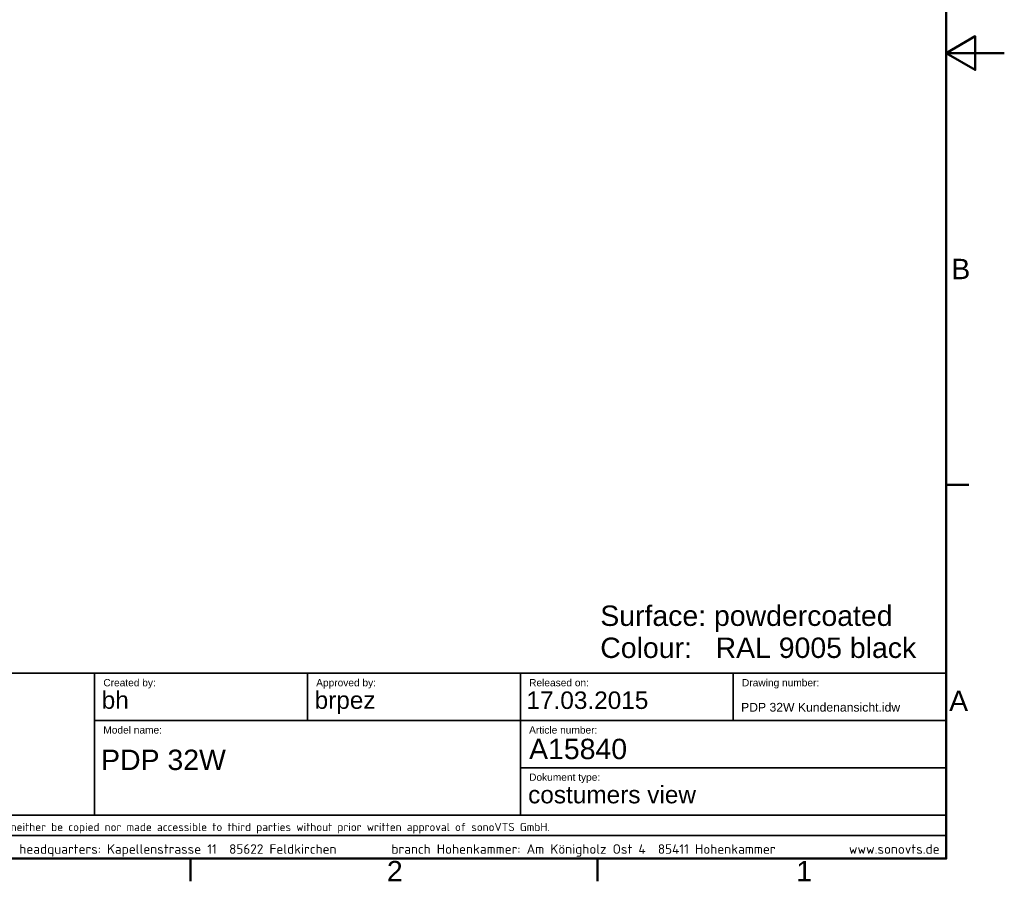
# Model space of a CAD drawing. Header units: millimetres. Extents: x 0 to 3360, y 0 to 2376.
# Tile 37 of 82: x 2005 to 3360, y 49 to 1234. Entities that reach past the tile are written whole.
import ezdxf

# ---------------------------------------------------------------- set-up
doc = ezdxf.new("R2010")
doc.units = ezdxf.units.MM
doc.header["$LTSCALE"] = 8
for name, color, linetype, lineweight in [('Rahmen_0', 7, 'Continuous', 50), ('Rahmen_2', 7, 'Continuous', 50), ('Skizziergeometrie(ISO)', 7, 'Continuous', 35), ('Symbole(ISO)', 7, 'Continuous', 18)]:
    doc.layers.add(name, color=color, linetype=linetype, lineweight=lineweight)
doc.styles.add('Aktuell-BSI', font='arial.ttf')
doc.styles.add('Aktuell-ISO', font='arial.ttf')
doc.styles.add('Textstil28', font='arial.ttf')
doc.styles.add('Textstil29', font='arial.ttf')
doc.styles.add('Textstil9', font='arial.ttf')

# ---------------------------------------------------------------- blocks, each defined once
blk = doc.blocks.new('Ränder Standardrahmen')
at = {"layer": 'Rahmen_0'}
for p, q in [((410, 74.25), (413.9, 74.25)), ((280, 10), (280, 6.1)), ((350, 10), (350, 6.1))]:
    blk.add_line(p, q, dxfattribs=at)
at = {"layer": 'Rahmen_0', "flags": 128}
for points in [[(10, 10), (10, 287), (410, 287), (410, 10), (10, 10)], [(420, 148.5), (410, 148.5), (415, 151.39), (415, 145.61), (410, 148.5)]]:
    blk.add_lwpolyline(points, dxfattribs=at)
at = {"layer": 'Rahmen_2', "char_height": 3.5, "attachment_point": 7, "style": 'Aktuell-BSI'}
for s, insert in [('B', (410.89, 109.63)), ('A', (410.51, 35.38)), ('2', (313.79, 6.1)), ('1', (384.2, 6.1))]:
    blk.add_mtext(s, dxfattribs=dict(at, insert=insert))
blk = doc.blocks.new('Schriftfelder Kundenansicht englisch')
at = {"layer": 'Skizziergeometrie(ISO)'}
for p, q in [((89.84, 95.82), (269.84, 95.82)), ((123.34, 95.82), (123.34, 71.44)), ((159.96, 95.82), (159.96, 87.69)), ((196.59, 95.82), (196.59, 87.69)), ((233.21, 95.82), (233.21, 87.69)), ((269.84, 63.94), (269.84, 95.82)), ((123.34, 87.69), (269.84, 87.69)), ((196.59, 87.69), (196.59, 71.44)), ((196.59, 79.57), (269.84, 79.57)), ((269.84, 71.44), (89.84, 71.44)), ((89.84, 67.94), (269.84, 67.94)), ((89.84, 63.94), (269.84, 63.94))]:
    blk.add_line(p, q, dxfattribs=at)
at = {"layer": 'Symbole(ISO)', "color": 7, "style": 'Aktuell-ISO'}
for s, insert, char_height, width, attachment_point in [('\\fArial|b0|i0;\\H1.2500;Created by:', (124.84, 94.82), 1.25, 31.1332, 1), ('\\fArial|b0|i0;\\H1.2500;Approved by:', (161.46, 94.82), 1.25, 31.1332, 1), ('\\fArial|b0|i0;\\H1.2500;Released on:', (198.09, 94.82), 1.25, 31.1332, 1), ('\\fArial|b0|i0;\\H1.2500;Drawing number:', (234.71, 94.82), 1.25, 31.1332, 1), ('\\fArial|b0|i0;\\H1.2500;Model name:', (124.84, 86.69), 1.25, 31.1332, 1), ('\\fArial|b0|i0;\\H1.2500;Article number:', (198.09, 86.69), 1.25, 31.1332, 1), ('\\fArial|b0|i0;\\H1.2500;Dokument type:', (198.09, 78.57), 1.25, 31.1332, 1), ('\\fISOCPEUR|b0|i0;\\H1.4000;This drawing may neither be copied nor made accessible to third parties without prior written approval of sonoVTS GmbH.', (92.84, 69.17), 1.4, 243.7378, 4)]:
    blk.add_mtext(s, dxfattribs=dict(at, insert=insert, char_height=char_height, width=width, attachment_point=attachment_point))
at = {"layer": 'Symbole(ISO)', "color": 7, "insert": (92.84, 65.34), "char_height": 1.65, "attachment_point": 4, "style": 'Aktuell-ISO'}
blk.add_mtext('\\fISOCPEUR|b0|i0;\\H1.6500;sonoVTS GmbH\\fISOCPEUR|b0|i0;\\H1.6500;  headquarters: Kapellenstrasse 11  85622 Feldkirchen         branch Hohenkammer: Am Königholz Ost 4  85411 Hohenkammer            www.sonovts.de', dxfattribs=at)
at = {"layer": 'Symbole(ISO)', "color": 7}
for tag, p, height, style in [('KONSTRUKTEUR_001', (124.56, 89.7), 3, 'Textstil28'), ('KONTROLLIERT_VON_001', (161.19, 89.7), 3, 'Textstil28'), ('KONTROLLDATUM_001', (197.63, 89.68), 3, 'Textstil28'), ('DATEINAME_001', (234.55, 89.22), 1.5, 'Textstil29'), ('Artikelnummer_001', (198.09, 81.05), 3.5, 'Textstil9'), ('BAUTEILNUMMER_001', (124.46, 79.18), 3.5, 'Textstil9'), ('costumers_view_001', (197.92, 73.45), 3, 'Textstil28')]:
    blk.add_attdef(tag, p, '', height=height, dxfattribs=dict(at, style=style))

msp = doc.modelspace()

# ---------------------------------------------------------------- block references
at = {"xscale": 8, "yscale": 8, "zscale": 8}
msp.add_blockref('Ränder Standardrahmen', (0, 0), dxfattribs=at)
msp.add_blockref('Schriftfelder Kundenansicht englisch', (1121.3, -431.55), dxfattribs=at).add_auto_attribs({'Artikelnummer_001': 'A15840', 'costumers_view_001': 'costumers view', 'DATEINAME_001': 'PDP 32W Kundenansicht.idw', 'KONTROLLDATUM_001': '17.03.2015', 'KONTROLLIERT_VON_001': 'brpez', 'BAUTEILNUMMER_001': 'PDP 32W', 'KONSTRUKTEUR_001': 'bh'})

# ---------------------------------------------------------------- texts
at = {"layer": 'Symbole(ISO)', "color": 7, "insert": (2803.96, 428.09), "char_height": 28, "width": 995.5864, "attachment_point": 1, "line_spacing_factor": 0.944221, "style": 'Aktuell-ISO'}
msp.add_mtext('{\\fArial|b0|i0;\\H28.0000;Surface: powdercoated\\PColour:   RAL 9005 black}', dxfattribs=at)

doc.saveas('drawing.dxf')
